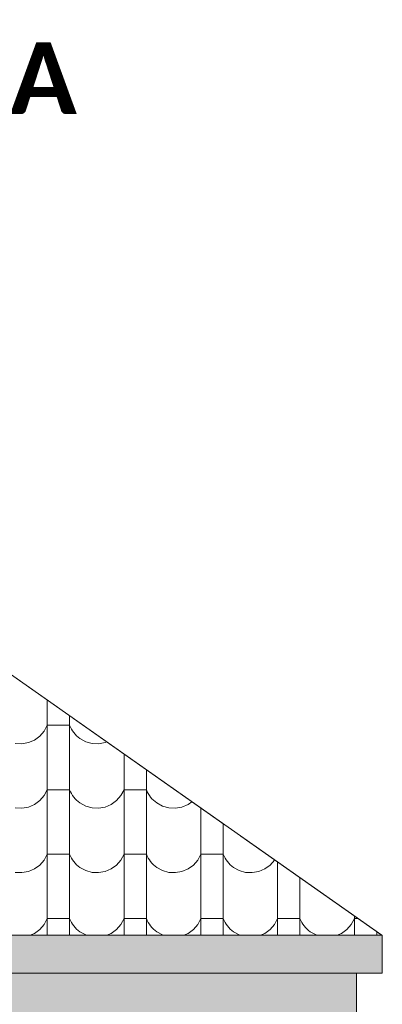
# Model space of a CAD drawing. Header units: millimetres. Extents: x -68772 to 137055, y -73300 to 19650.
# Tile 133 of 212: x 89338 to 90351, y -54145 to -51393. Entities that reach past the tile are written whole.
import ezdxf

# ---------------------------------------------------------------- set-up
doc = ezdxf.new("R2010")
doc.units = ezdxf.units.MM
doc.header["$MEASUREMENT"] = 0
for name, color, linetype, lineweight in [('Nowe_440-K Belki_Nr_pióra__1', 7, 'Continuous', 18), ('Nowe_810-G Ogólne_Nr_pióra__1', 7, 'Continuous', 18), ('Nowe_810-G Ogólne_Nr_pióra__26', 13, 'Continuous', 18), ('Nowe_NIEWIDOCZNE DACHY_Nr_pióra__1', 7, 'Continuous', 18), ('TABELKA_Nr_pióra__7', 7, 'Continuous', 5)]:
    doc.layers.add(name, color=color, linetype=linetype, lineweight=lineweight)
doc.styles.add('GENERATED_STYLE_5', font='calibrib.ttf')

# ---------------------------------------------------------------- blocks, each defined once
blk = doc.blocks.new('*X68')
at = {"layer": 'Nowe_810-G Ogólne_Nr_pióra__26', "color": 13, "linetype": 'Continuous', "lineweight": 18}
for p, q in [((89415.3, -53294.3), (89415.3, -53294.8)), ((89415.3, -53294.8), (89415.3, -53474.8)), ((89477.7, -53338.2), (89477.7, -53474.8)), ((89406.6, -53381.3), (89415.3, -53365)), ((89446.5, -53365), (89415.3, -53365)), ((89477.7, -53365), (89446.5, -53365)), ((89477.7, -53365), (89480.1, -53370.5)), ((89480.1, -53370.5), (89482.9, -53375.7)), ((89379.6, -53406.1), (89394.5, -53395.3)), ((89394.5, -53395.3), (89406.6, -53381.3)), ((89482.9, -53375.7), (89486, -53380.7)), ((89486, -53380.7), (89489.5, -53385.5)), ((89489.5, -53385.5), (89493.3, -53390)), ((89493.3, -53390), (89497.4, -53394.3)), ((89497.4, -53394.3), (89501.9, -53398.2)), ((89501.9, -53398.2), (89506.6, -53401.8)), ((89326, -53415.7), (89344.4, -53416.6)), ((89344.4, -53416.6), (89362.6, -53413.4)), ((89362.6, -53413.4), (89379.6, -53406.1)), ((89506.6, -53401.8), (89522.8, -53410.7)), ((89522.8, -53410.7), (89540.5, -53415.7)), ((89540.5, -53415.7), (89558.9, -53416.6)), ((89558.9, -53416.6), (89577.1, -53413.4)), ((89577.1, -53413.4), (89581.8, -53411.4)), ((89629.8, -53445.1), (89629.8, -53474.8)), ((89415.3, -53474.8), (89415.3, -53654.9)), ((89477.7, -53474.8), (89477.7, -53654.9)), ((89629.8, -53474.8), (89629.8, -53654.9)), ((89692.2, -53489), (89692.2, -53654.9)), ((89394.5, -53575.3), (89406.6, -53561.4)), ((89406.6, -53561.4), (89415.3, -53545.1)), ((89446.5, -53545.1), (89415.3, -53545.1)), ((89477.7, -53545.1), (89446.5, -53545.1)), ((89477.7, -53545.1), (89480.1, -53550.5)), ((89480.1, -53550.5), (89482.9, -53555.8)), ((89482.9, -53555.8), (89486, -53560.8)), ((89486, -53560.8), (89489.5, -53565.6)), ((89489.5, -53565.6), (89493.3, -53570.1)), ((89609, -53575.3), (89621.1, -53561.4)), ((89621.1, -53561.4), (89629.8, -53545.1)), ((89661, -53545.1), (89629.8, -53545.1)), ((89692.2, -53545.1), (89661, -53545.1)), ((89692.2, -53545.1), (89694.6, -53550.5)), ((89694.6, -53550.5), (89697.4, -53555.8)), ((89697.4, -53555.8), (89700.5, -53560.8)), ((89700.5, -53560.8), (89704, -53565.6)), ((89704, -53565.6), (89707.8, -53570.1)), ((89344.4, -53596.7), (89362.6, -53593.4)), ((89362.6, -53593.4), (89379.6, -53586.2)), ((89379.6, -53586.2), (89394.5, -53575.3)), ((89493.3, -53570.1), (89497.4, -53574.3)), ((89497.4, -53574.3), (89501.9, -53578.2)), ((89501.9, -53578.2), (89506.6, -53581.8)), ((89506.6, -53581.8), (89522.8, -53590.7)), ((89522.8, -53590.7), (89540.5, -53595.7)), ((89558.9, -53596.7), (89577.1, -53593.4)), ((89577.1, -53593.4), (89594.1, -53586.2)), ((89594.1, -53586.2), (89609, -53575.3)), ((89707.8, -53570.1), (89711.9, -53574.3)), ((89711.9, -53574.3), (89716.4, -53578.2)), ((89716.4, -53578.2), (89721.1, -53581.8)), ((89721.1, -53581.8), (89737.3, -53590.7)), ((89737.3, -53590.7), (89755, -53595.7)), ((89773.4, -53596.7), (89791.6, -53593.4)), ((89791.6, -53593.4), (89808.6, -53586.2)), ((89808.6, -53586.2), (89819.3, -53578.4)), ((89326, -53595.7), (89344.4, -53596.7)), ((89540.5, -53595.7), (89558.9, -53596.7)), ((89755, -53595.7), (89773.4, -53596.7)), ((89844.3, -53595.9), (89844.3, -53654.9)), ((89906.7, -53639.8), (89906.7, -53654.9)), ((89415.3, -53654.9), (89415.3, -53834.9)), ((89477.7, -53654.9), (89477.7, -53834.9)), ((89629.8, -53654.9), (89629.8, -53834.9)), ((89692.2, -53654.9), (89692.2, -53834.9)), ((89844.3, -53654.9), (89844.3, -53834.9)), ((89906.7, -53654.9), (89906.7, -53834.9)), ((89406.6, -53741.4), (89415.3, -53725.1)), ((89446.5, -53725.1), (89415.3, -53725.1)), ((89477.7, -53725.1), (89446.5, -53725.1)), ((89477.7, -53725.1), (89480.1, -53730.6)), ((89480.1, -53730.6), (89482.9, -53735.8)), ((89621.1, -53741.4), (89629.8, -53725.1)), ((89661, -53725.1), (89629.8, -53725.1)), ((89692.2, -53725.1), (89661, -53725.1)), ((89692.2, -53725.1), (89694.6, -53730.6)), ((89694.6, -53730.6), (89697.4, -53735.8)), ((89835.6, -53741.4), (89844.3, -53725.1)), ((89875.5, -53725.1), (89844.3, -53725.1)), ((89906.7, -53725.1), (89875.5, -53725.1)), ((89906.7, -53725.1), (89909.1, -53730.6)), ((89909.1, -53730.6), (89911.9, -53735.8)), ((89379.6, -53766.2), (89394.5, -53755.4)), ((89394.5, -53755.4), (89406.6, -53741.4)), ((89482.9, -53735.8), (89486, -53740.8)), ((89486, -53740.8), (89489.5, -53745.6)), ((89489.5, -53745.6), (89493.3, -53750.1)), ((89493.3, -53750.1), (89497.4, -53754.4)), ((89497.4, -53754.4), (89501.9, -53758.3)), ((89501.9, -53758.3), (89506.6, -53761.9)), ((89594.1, -53766.2), (89609, -53755.4)), ((89609, -53755.4), (89621.1, -53741.4)), ((89697.4, -53735.8), (89700.5, -53740.8)), ((89700.5, -53740.8), (89704, -53745.6)), ((89704, -53745.6), (89707.8, -53750.1)), ((89707.8, -53750.1), (89711.9, -53754.4)), ((89711.9, -53754.4), (89716.4, -53758.3)), ((89716.4, -53758.3), (89721.1, -53761.9)), ((89808.6, -53766.2), (89823.5, -53755.4)), ((89823.5, -53755.4), (89835.6, -53741.4)), ((89911.9, -53735.8), (89915, -53740.8)), ((89915, -53740.8), (89918.5, -53745.6)), ((89918.5, -53745.6), (89922.3, -53750.1)), ((89922.3, -53750.1), (89926.4, -53754.4)), ((89926.4, -53754.4), (89930.9, -53758.3)), ((89930.9, -53758.3), (89935.6, -53761.9)), ((90023.1, -53766.2), (90038, -53755.4)), ((90038, -53755.4), (90050.1, -53741.4)), ((90050.1, -53741.4), (90050.4, -53740.9)), ((90058.8, -53746.7), (90058.8, -53834.9)), ((89326, -53775.8), (89344.4, -53776.7)), ((89344.4, -53776.7), (89362.6, -53773.5)), ((89362.6, -53773.5), (89379.6, -53766.2)), ((89506.6, -53761.9), (89522.8, -53770.8)), ((89522.8, -53770.8), (89540.5, -53775.8)), ((89540.5, -53775.8), (89558.9, -53776.7)), ((89558.9, -53776.7), (89577.1, -53773.5)), ((89577.1, -53773.5), (89594.1, -53766.2)), ((89721.1, -53761.9), (89737.3, -53770.8)), ((89737.3, -53770.8), (89755, -53775.8)), ((89755, -53775.8), (89773.4, -53776.7)), ((89773.4, -53776.7), (89791.6, -53773.5)), ((89791.6, -53773.5), (89808.6, -53766.2)), ((89935.6, -53761.9), (89951.8, -53770.8)), ((89951.8, -53770.8), (89969.5, -53775.8)), ((89969.5, -53775.8), (89987.9, -53776.7)), ((89987.9, -53776.7), (90006.1, -53773.5)), ((90006.1, -53773.5), (90023.1, -53766.2)), ((90121.2, -53790.6), (90121.2, -53834.9)), ((89415.3, -53834.9), (89415.3, -53951.5)), ((89477.7, -53834.9), (89477.7, -53951.5)), ((89629.8, -53834.9), (89629.8, -53951.5)), ((89692.2, -53834.9), (89692.2, -53951.5)), ((89844.3, -53834.9), (89844.3, -53951.5)), ((89906.7, -53834.9), (89906.7, -53951.5)), ((90058.8, -53834.9), (90058.8, -53951.5)), ((90121.2, -53834.9), (90121.2, -53951.5)), ((89394.5, -53935.4), (89406.6, -53921.5)), ((89406.6, -53921.5), (89415.3, -53905.2)), ((89446.5, -53905.2), (89415.3, -53905.2)), ((89477.7, -53905.2), (89446.5, -53905.2)), ((89477.7, -53905.2), (89480.1, -53910.6)), ((89480.1, -53910.6), (89482.9, -53915.9)), ((89482.9, -53915.9), (89486, -53920.9)), ((89486, -53920.9), (89489.5, -53925.7)), ((89609, -53935.4), (89621.1, -53921.5)), ((89621.1, -53921.5), (89629.8, -53905.2)), ((89661, -53905.2), (89629.8, -53905.2)), ((89692.2, -53905.2), (89661, -53905.2)), ((89692.2, -53905.2), (89694.6, -53910.6)), ((89694.6, -53910.6), (89697.4, -53915.9)), ((89697.4, -53915.9), (89700.5, -53920.9)), ((89700.5, -53920.9), (89704, -53925.7)), ((89823.5, -53935.4), (89835.6, -53921.5)), ((89835.6, -53921.5), (89844.3, -53905.2)), ((89875.5, -53905.2), (89844.3, -53905.2)), ((89906.7, -53905.2), (89875.5, -53905.2)), ((89906.7, -53905.2), (89909.1, -53910.6)), ((89909.1, -53910.6), (89911.9, -53915.9)), ((89911.9, -53915.9), (89915, -53920.9)), ((89915, -53920.9), (89918.5, -53925.7)), ((90038, -53935.4), (90050.1, -53921.5)), ((90050.1, -53921.5), (90058.8, -53905.2)), ((90090, -53905.2), (90058.8, -53905.2)), ((90121.2, -53905.2), (90090, -53905.2)), ((90121.2, -53905.2), (90123.6, -53910.6)), ((90123.6, -53910.6), (90126.4, -53915.9)), ((90126.4, -53915.9), (90129.5, -53920.9)), ((90129.5, -53920.9), (90133, -53925.7)), ((90252.5, -53935.4), (90264.6, -53921.5)), ((90264.6, -53921.5), (90273.3, -53905.2)), ((90273.3, -53897.6), (90273.3, -53951.5)), ((90284.1, -53905.2), (90273.3, -53905.2)), ((89367.5, -53951.5), (89379.6, -53946.3)), ((89379.6, -53946.3), (89394.5, -53935.4)), ((89489.5, -53925.7), (89493.3, -53930.2)), ((89493.3, -53930.2), (89497.4, -53934.4)), ((89497.4, -53934.4), (89501.9, -53938.3)), ((89501.9, -53938.3), (89506.6, -53941.9)), ((89506.6, -53941.9), (89522.8, -53950.8)), ((89522.8, -53950.8), (89525, -53951.5)), ((89582, -53951.5), (89594.1, -53946.3)), ((89594.1, -53946.3), (89609, -53935.4)), ((89704, -53925.7), (89707.8, -53930.2)), ((89707.8, -53930.2), (89711.9, -53934.4)), ((89711.9, -53934.4), (89716.4, -53938.3)), ((89716.4, -53938.3), (89721.1, -53941.9)), ((89721.1, -53941.9), (89737.3, -53950.8)), ((89737.3, -53950.8), (89739.5, -53951.5)), ((89796.5, -53951.5), (89808.6, -53946.3)), ((89808.6, -53946.3), (89823.5, -53935.4)), ((89918.5, -53925.7), (89922.3, -53930.2)), ((89922.3, -53930.2), (89926.4, -53934.4)), ((89926.4, -53934.4), (89930.9, -53938.3)), ((89930.9, -53938.3), (89935.6, -53941.9)), ((89935.6, -53941.9), (89951.8, -53950.8)), ((89951.8, -53950.8), (89954, -53951.5)), ((90011, -53951.5), (90023.1, -53946.3)), ((90023.1, -53946.3), (90038, -53935.4)), ((90133, -53925.7), (90136.8, -53930.2)), ((90136.8, -53930.2), (90140.9, -53934.4)), ((90140.9, -53934.4), (90145.4, -53938.3)), ((90145.4, -53938.3), (90150.1, -53941.9)), ((90150.1, -53941.9), (90166.3, -53950.8)), ((90166.3, -53950.8), (90168.5, -53951.5)), ((90225.5, -53951.5), (90237.6, -53946.3)), ((90237.6, -53946.3), (90252.5, -53935.4)), ((90335.7, -53941.5), (90335.7, -53951.5))]:
    blk.add_line(p, q, dxfattribs=at)
blk = doc.blocks.new('Wypełnienie_12', base_point=(0, 2000))
at = {"layer": 'Nowe_810-G Ogólne_Nr_pióra__1', "color": 7, "linetype": 'Continuous', "lineweight": 18}
for p, q in [((88332.8, -52533.1), (90349.9, -53951.5)), ((90349.9, -53951.5), (76942.9, -53951.5))]:
    blk.add_line(p, q, dxfattribs=at)
at = {"layer": 'Nowe_810-G Ogólne_Nr_pióra__26', "color": 13, "linetype": 'Continuous', "lineweight": 18}
blk.add_blockref('*X68', (0, 0), dxfattribs=at)

msp = doc.modelspace()

# ---------------------------------------------------------------- hatches: boundary and pattern name
at = {"layer": 'Nowe_810-G Ogólne_Nr_pióra__26', "linetype": 'Continuous', "lineweight": 18}
for points in [[(76942.9, -53951.5), (90351.2, -53951.5), (90351.2, -54057.4), (76942.9, -54057.4)], [(64119.1, -54057.4), (68131.1, -54057.4), (68213.9, -54115.4), (68363.9, -54084.9), (68370.2, -54057.3), (68562.5, -54057.4), (68568.4, -54084.9), (68714.8, -54114.7), (68797.2, -54057.4), (90278.7, -54057.4), (90278.7, -54217.2), (64119.1, -54217.2)]]:
    msp.add_hatch(color=13, dxfattribs=at).paths.add_polyline_path(points)

# ---------------------------------------------------------------- linework, layer by layer
at = {"layer": 'Nowe_440-K Belki_Nr_pióra__1', "color": 7, "linetype": 'Continuous', "lineweight": 18}
msp.add_line((76931.1, -53951.5), (90351.2, -53951.5), dxfattribs=at)
at = {"layer": 'Nowe_810-G Ogólne_Nr_pióra__1', "color": 7, "linetype": 'Continuous', "lineweight": 18, "flags": 128}
for points in [[(76942.9, -53951.5), (90351.2, -53951.5), (90351.2, -54057.4), (76942.9, -54057.4)], [(64119.1, -54057.4), (68131.1, -54057.4), (68213.9, -54115.4), (68363.9, -54084.9), (68370.2, -54057.3), (68562.5, -54057.4), (68568.4, -54084.9), (68714.8, -54114.7), (68797.2, -54057.4), (90278.7, -54057.4), (90278.7, -54217.2), (64119.1, -54217.2)]]:
    msp.add_lwpolyline(points, close=True, dxfattribs=at)
at = {"layer": 'Nowe_NIEWIDOCZNE DACHY_Nr_pióra__1', "color": 7, "linetype": 'Continuous', "lineweight": 18}
for p, q in [((89444.1, -53314.5), (89023.9, -53019.1)), ((89912, -53643.6), (89488.6, -53345.8)), ((90351.2, -53952.3), (89956.5, -53674.8))]:
    msp.add_line(p, q, dxfattribs=at)

# ---------------------------------------------------------------- block references
at = {"layer": 'Nowe_810-G Ogólne_Nr_pióra__26', "color": 13, "linetype": 'Continuous', "lineweight": 18}
msp.add_blockref('Wypełnienie_12', (0, 2000), dxfattribs=at)

# ---------------------------------------------------------------- texts
at = {"layer": 'TABELKA_Nr_pióra__7', "color": 7, "linetype": 'Continuous', "lineweight": 5, "insert": (86607, -51558), "char_height": 200, "attachment_point": 4, "style": 'GENERATED_STYLE_5'}
msp.add_mtext('\\A1;ELEWACJA PÓŁNOCNA', dxfattribs=at)

doc.saveas('drawing.dxf')
